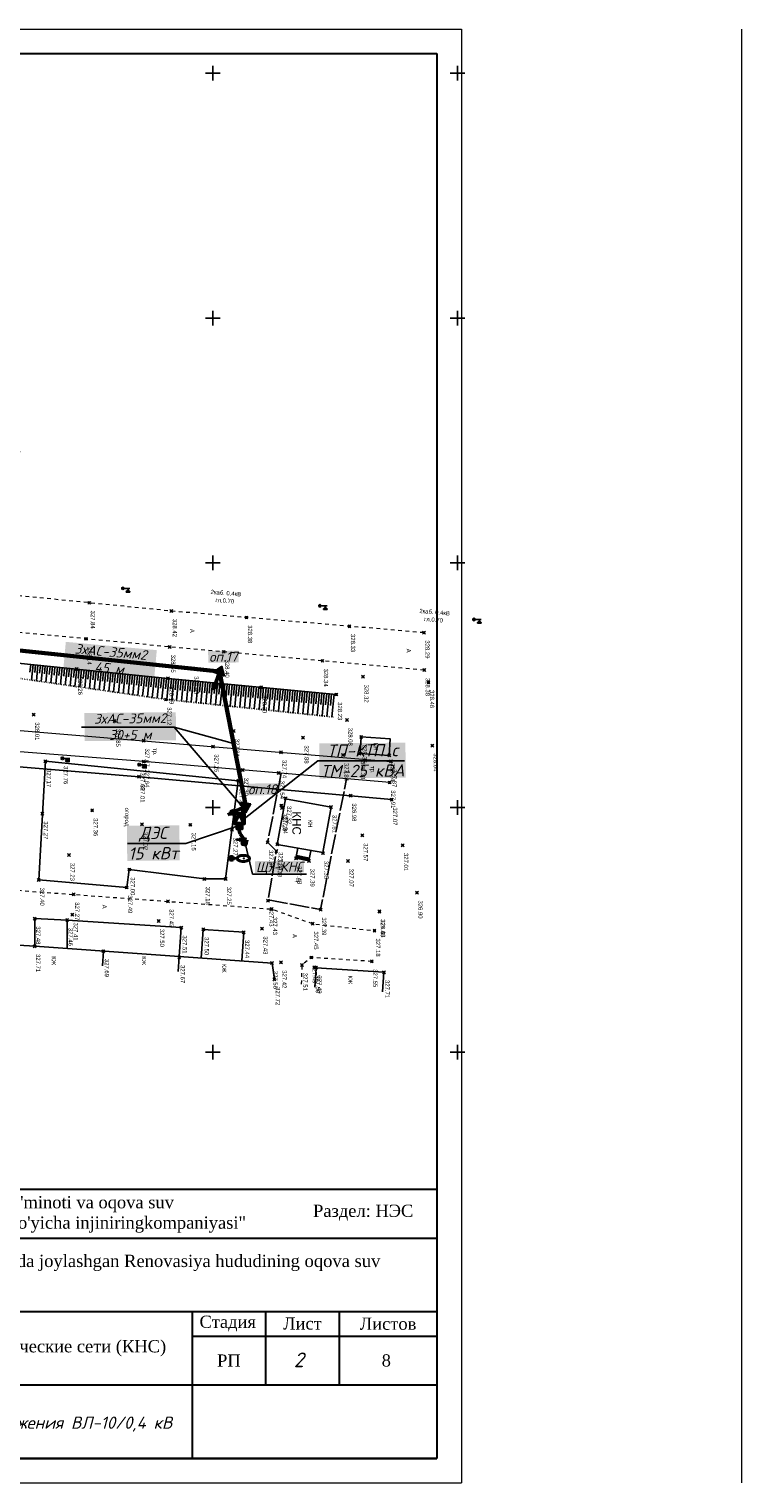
# Model space of a CAD drawing. Header units: metres. Extents: x 705573 to 711566, y 4301675 to 4311183.
# Tile 43 of 256: x 709169 to 709314, y 4301675 to 4301972. Entities that reach past the tile are written whole.
import ezdxf
from ezdxf.lldxf.tags import DXFTag

# ---------------------------------------------------------------- set-up
doc = ezdxf.new("R2010")
doc.units = ezdxf.units.M
doc.header["$LTSCALE"] = 0.5
doc.header["$PDMODE"] = 35
doc.header["$PDSIZE"] = 0.3
for name, pattern in [('Auto_Street_NotBorder_Line_m1', [3, 1.5, -1.5]), ('ДОРОГИ_СТРОЯЩ', [9, 8, -1]), ('Контура низ откосов  Штриховая 0.1-0.5 - - - - - - -', [0.6, 0.1, -0.5])]:
    doc.linetypes.add(name, pattern=pattern)
for name, color, linetype in [('(001) Сетка', 92, 'Continuous'), ('(004) Точки рельефа', 7, 'Continuous'), ('(007) Здания', 7, 'Continuous'), ('(008) Скульптуры', 7, 'Continuous'), ('(013) Газ', 30, 'ИК_Газопровод -------г--------'), ('(014) Водопровод', 5, 'ИК_Водопровод -------в--------'), ('(016) Кабель', 1, 'Continuous'), ('(022) Возд. Линии', 7, 'Continuous'), ('(025) Дорога', 7, 'Continuous'), ('(035) Откосы', 7, 'Continuous'), ('(037) Контуры', 7, 'Continuous'), ('(040) Ограда', 7, 'Continuous'), ('e_rev1', 4, 'Continuous'), ('Road lighting', 4, 'Continuous'), ('Таблицы', 7, 'Continuous'), ('Титульный лист', 7, 'Continuous')]:
    doc.layers.add(name, color=color, linetype=linetype)
doc.layers.add('AUTO#_ROADS_EXIST_L', color=7, linetype='Continuous', lineweight=15, true_color=0x000000)
for name, color, linetype, lineweight in [('STR. Format', 7, 'Continuous', 40), ('Али В1', 5, 'хозяйственно-питьевой водопровод', 50), ('Графа', 7, 'Continuous', 30), ('Слой размерная', 7, 'Continuous', 13)]:
    doc.layers.add(name, color=color, linetype=linetype, lineweight=lineweight)
doc.styles.add('Arial UPS', font='times.ttf', dxfattribs={"height": 2.5})
doc.styles.add('BM-431', font='txt')
doc.styles.add('D-431', font='txt')
doc.styles.add('ISOCPEUR текстовый', font='isocpeur.ttf', dxfattribs={"width": 0.8, "oblique": 15})
doc.styles.add('P-131', font='txt')
doc.styles.add('S', font='txtwr', dxfattribs={"oblique": 15})
doc.styles.get("Standard").update_dxf_attribs({"font": 'times.ttf'})
doc.styles.add('Style-RUSSIAN_1251 I 0.32289', font='isocpeui.ttf')
doc.styles.add('X_ISO', font='isocpeui.ttf')
doc.linetypes.add('GAZ_VOZDUSH', pattern='A,1,-2,["~",Standard,S=3,R=0,X=-1.5,Y=-1.5],-1,10', length=14)
doc.linetypes.add('ИК_Водопровод -------в--------', pattern='A,9,-0.6,["В",Standard,S=1.2,R=0,X=0,Y=-0.6],-1.2', length=10.8)
doc.linetypes.add('ИК_Газопровод -------г--------', pattern='A,9,-0.6,["Г",Standard,S=1.2,R=0,X=0,Y=-0.6],-1.2', length=10.8)
doc.linetypes.add('ОГРАДА_К_ПРОВ', pattern='A,1.25,-0.75,["+",Standard,S=1.5,R=0,X=0,Y=-0.75],-1.7,1.25', length=4.95)
doc.linetypes.add('ОГРАДА_М_1М', pattern='A,2.5,["о",Standard,S=1,R=0,X=0,Y=-0.35],0.5,["0",Standard,S=0.5,R=0,X=-0.3,Y=-0.25],2.5', length=5.5)
tags = doc.linetypes.add('хозяйственно-питьевой водопровод', pattern='A,5,-0.5,["В1",Standard,S=0.7,R=0,X=0,Y=-0.35],-1.5', length=7).pattern_tags.tags
tags[6] = DXFTag(74, 10)

# ---------------------------------------------------------------- blocks, each defined once
blk = doc.blocks.new('f')
at = {"layer": '(022) Возд. Линии'}
for points in [[(0, 0.25), (0, 1.5)], [(0, 1.4), (0.75, 1.4)]]:
    blk.add_lwpolyline(points, dxfattribs=at)
blk.add_lwpolyline([(0.4875, 0.65), (0.4875, 0.65, 0.41421356), (0.65, 0.8125), (0.65, 1.4), (0.325, 1.4), (0.325, 0.8125, 0.41421356)], format="xyb", close=True, dxfattribs=at)
blk.add_circle((0, 0), 0.25, dxfattribs=at)
blk = doc.blocks.new('Setka')
at = {"layer": '(001) Сетка'}
for p, q in [((-1.5, 0), (1.5, 0)), ((0, 1.5), (0, -1.5))]:
    blk.add_line(p, q, dxfattribs=at)
blk = doc.blocks.new('U1111')
for p, q in [((0, 0.05), (0.1, 0.05)), ((0, -0.05), (0, 0.05)), ((0.1, 0.45), (0.1, 2.95)), ((0.1, 2.2), (0.85, 2.2)), ((0.1, 0.05), (0.1, -0.05)), ((1.28934, 2.95), (0.85, 2.51066)), ((0.85, 2.51066), (0.85, 1.88934)), ((0.85, 1.88934), (1.28934, 1.45)), ((1.6, 2.95), (1.28934, 2.95)), ((1.28934, 1.45), (1.6, 1.45)), ((1.6, 2.95), (1.6, 1.45)), ((0.1, -0.05), (0, -0.05))]:
    blk.add_line(p, q)
blk.add_lwpolyline([(0.55, 0), (0.3, 0.433013), (-0.2, 0.433013), (-0.45, 0), (-0.2, -0.433013), (0.3, -0.433013)], close=True)
at = {"color": 4, "style": 'S', "oblique": 15}
blk.add_attdef('Z', (1.142936, -1.391276), '', height=2, dxfattribs=at)
blk = doc.blocks.new('вит')
at = {"layer": '(007) Здания', "color": 0, "lineweight": 25}
for p, q in [((1596405, 549383), (1596485, 547860)), ((1596405, 549383), (1597859, 548925)), ((1596485, 547860), (1597859, 548925))]:
    blk.add_line(p, q, dxfattribs=at)
at = {"layer": '(007) Здания', "color": 0, "lineweight": 50}
for p, q in [((1597172, 548393), (1598194, 547073)), ((1597834, 546794), (1598555, 547352)), ((1598111, 546660), (1598614, 547050)), ((1598351, 546498), (1598711, 546777))]:
    blk.add_line(p, q, dxfattribs=at)
blk = doc.blocks.new('ввввввв')
at = {"layer": 'Али В1', "linetype": 'ByBlock', "lineweight": 50, "ltscale": 500}
h = blk.add_hatch(color=5, dxfattribs=at)
h.dxf.hatch_style = 1
h.set_gradient(color2=(0, 0, 0), one_color=1)
h.paths.add_polyline_path([(8500074, 9593972), (8501059, 9592847), (8501472, 9594500)])
at = {"color": 0, "linetype": 'Continuous', "xscale": 0.9799999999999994, "yscale": 0.9799999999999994, "zscale": 0.9799999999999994, "rotation": 38.20752111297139}
blk.add_blockref('вит', (7603750, 8203267, 380511), dxfattribs=at)
blk = doc.blocks.new('shtamp')
at = {"layer": 'Графа'}
for p, q in [((-958.64, -109.4), (-773.64, -109.4)), ((-773.64, -109.4), (-773.64, -164.4)), ((-893.64, -119.4), (-773.64, -119.4)), ((-958.64, -134.4), (-773.64, -134.4)), ((-823.64, -134.4), (-823.64, -164.4)), ((-808.64, -134.4), (-808.64, -149.4)), ((-793.64, -134.4), (-793.64, -149.4)), ((-823.64, -139.4), (-773.64, -139.4)), ((-893.64, -149.4), (-773.64, -149.4)), ((-958.64, -164.4), (-773.64, -164.4))]:
    blk.add_line(p, q, dxfattribs=at)
at = {"layer": 'Слой размерная', "color": 7, "linetype": 'Continuous', "lineweight": 20, "char_height": 2.5, "attachment_point": 5}
for s, insert, width in [('{\\fISOCPEUR|b1|i1|c204|p34;\\H0.8333x;\\C256; }Раздел: НЭС', (-789.38, -114.18), 21.2008), ('{\\fTimes New Roman|b0|i0|c204|p18;Стадия}', (-816.39, -136.85, -293.72), 20), ('{\\fTimes New Roman|b0|i0|c204|p18;Лист}', (-801.14, -136.85, -293.72), 15), ('{\\fTimes New Roman|b0|i0|c204|p18;Листов}', (-783.64, -136.9, -293.72), 20)]:
    blk.add_mtext(s, dxfattribs=dict(at, insert=insert, width=width))
at = {"layer": 'Слой размерная', "color": 7, "lineweight": 20, "char_height": 2.5, "width": 20, "attachment_point": 5}
for s, insert in [('{\\fTimes New Roman|b0|i0|c204|p18;РП}', (-816.15, -144.4, -293.72)), ('8', (-783.99, -144.4, -293.72))]:
    blk.add_mtext(s, dxfattribs=dict(at, insert=insert))
at = {"layer": 'Таблицы', "ltscale": 0.6, "insert": (-858.13, -141.89), "char_height": 2.5, "width": 68.985, "attachment_point": 5, "style": 'ISOCPEUR текстовый'}
blk.add_mtext('{\\fTimes New Roman|b0|i0|c204|p18;\\Q0;\\W1;\\C7;Внешние электрические сети\\fTimes New Roman|b0|i0|c0|p18; \\fTimes New Roman|b0|i0|c204|p18;(КНС)}', dxfattribs=at)
at = {"layer": 'Титульный лист', "linetype": 'Continuous', "ltscale": 1000, "char_height": 2.5, "attachment_point": 1, "style": 'Arial UPS'}
for s, insert, width in [('\\pxql;{\\C7;Buyurtmachi: "Suv ta\'minoti va oqova suv ob\'yektlari qurilishi bo\'yicha injiniringkompaniyasi" UK}', (-891.58, -110.81), 80.0407), ('\\pxql;{\\H1.00436x;\\C7;Kasbi tumani hududida joylashgan Renovasiya hududining oqova suv\\Ptizimini barpo\\C256; qilish}', (-891.28, -122.79), 134.0404)]:
    blk.add_mtext(s, dxfattribs=dict(at, insert=insert, width=width))

msp = doc.modelspace()

# ---------------------------------------------------------------- hatches: boundary and pattern name
at = {"linetype": 'Continuous'}
h = msp.add_hatch(color=256, dxfattribs=at)
h.dxf.hatch_style = 1
h.set_gradient(color2=(0, 0, 0), one_color=1)
h.paths.add_polyline_path([(709212.15, 4301805.55), (709212.44, 4301805.49), (709212.66, 4301806.49), (709212.38, 4301806.55)])
at = {"lineweight": 90}
h = msp.add_hatch(color=5, dxfattribs=at)
h.set_gradient(color2=(0, 0, 0), one_color=1)
h.paths.add_polyline_path([(709210.26, 4301802.61, -1), (709209.48, 4301802.61, -1)])

# ---------------------------------------------------------------- linework, layer by layer
at = {"layer": '(007) Здания', "color": 0, "lineweight": 25}
for p, q in [((709227.52, 4301822.51, -173.42), (709245.21, 4301822.51, -173.42)), ((709188.66, 4301805.67), (709200.56, 4301805.67))]:
    msp.add_line(p, q, dxfattribs=at)
at = {"layer": '(007) Здания'}
for points, elevation in [([(709242.11, 4301823.63), (709236.15, 4301824), (709236.36, 4301827.4), (709242.32, 4301827.02)], 328.24), ([(709230.22, 4301813.07), (709228.56, 4301803.78), (709219.22, 4301805.45), (709220.88, 4301814.74)], 327.51)]:
    msp.add_lwpolyline(points, close=True, dxfattribs=dict(at, elevation=elevation))
at = {"layer": '(007) Здания', "elevation": 327.39}
for points in [[(709226.1, 4301804.14), (709225.7, 4301802.08), (709223.01, 4301802.61), (709223.41, 4301804.67)], [(709225.73, 4301802.28), (709223.05, 4301802.8)], [(709225.77, 4301802.47), (709223.08, 4301803)], [(709225.81, 4301802.67), (709223.12, 4301803.2)]]:
    msp.add_lwpolyline(points, dxfattribs=at)
at = {"layer": '(007) Здания', "flags": 128}
for points, elevation in [([(709139.45, 4301786.52), (709169.67, 4301784.65), (709218.15, 4301781.21), (709218.65, 4301777.88)], 327.39), ([(709183.7, 4301783.65), (709183.51, 4301780.66)], 327.39), ([(709199.2, 4301782.51), (709199.01, 4301779.52)], 327.39), ([(709240.75, 4301775.35), (709241.01, 4301779.34), (709227.14, 4301780.27), (709226.87, 4301776.28)], 327.49)]:
    msp.add_lwpolyline(points, dxfattribs=dict(at, elevation=elevation))
at = {"layer": '(008) Скульптуры', "color": 0, "linetype": 'Continuous', "lineweight": 60}
for p, q in [((709211.16, 4301806.52), (709211.12, 4301806.25)), ((709211.33, 4301806.58), (709211.28, 4301806.2)), ((709211.51, 4301806.67), (709211.43, 4301806.11)), ((709212.44, 4301806.43), (709211.47, 4301806.39))]:
    msp.add_line(p, q, dxfattribs=at)
at = {"layer": '(013) Газ', "linetype": 'GAZ_VOZDUSH', "elevation": 326.86, "flags": 128}
msp.add_lwpolyline([(709242.57, 4301814.62), (709191, 4301819.27), (709154.18, 4301822.34), (709127.63, 4301825.02), (709098.46, 4301827.68), (709029.18, 4301833.77), (708997.64, 4301836.39), (708968.5, 4301838.77)], dxfattribs=at)
at = {"layer": '(025) Дорога', "linetype": 'ДОРОГИ_СТРОЯЩ', "elevation": 327.37, "flags": 128}
msp.add_lwpolyline([(709220.01, 4301819.99), (709217.26, 4301805.9), (709219.04, 4301804.08), (709217.35, 4301794.14), (709228.08, 4301792.14), (709233.37, 4301818.85)], dxfattribs=at)
at = {"layer": '(035) Откосы'}
for p, q in [((709168.85, 4301842.24, 327.1), (709168.69, 4301840.66, 327.1)), ((709169.35, 4301842.19, 327.1), (709169.02, 4301839.01, 327.1)), ((709169.84, 4301842.14, 327.1), (709169.68, 4301840.54, 327.1)), ((709170.34, 4301842.09, 327.1), (709170.01, 4301838.87, 327.1)), ((709170.83, 4301842.04, 327.1), (709170.67, 4301840.42, 327.1)), ((709171.33, 4301841.99, 327.1), (709171, 4301838.72, 327.1)), ((709171.83, 4301841.94, 327.1), (709171.66, 4301840.29, 327.1)), ((709172.32, 4301841.88, 327.1), (709171.98, 4301838.58, 327.1)), ((709172.82, 4301841.83, 327.1), (709172.65, 4301840.17, 327.1)), ((709173.31, 4301841.78, 327.1), (709172.97, 4301838.44, 327.1)), ((709173.81, 4301841.73, 327.1), (709173.64, 4301840.05, 327.1)), ((709174.3, 4301841.68, 327.1), (709173.96, 4301838.3, 327.1)), ((709174.8, 4301841.63, 327.1), (709174.62, 4301839.93, 327.1)), ((709175.29, 4301841.58, 327.1), (709174.94, 4301838.15, 327.1)), ((709175.79, 4301841.53, 327.1), (709175.61, 4301839.81, 327.1)), ((709176.29, 4301841.48, 327.1), (709175.93, 4301838.01, 327.1)), ((709176.78, 4301841.43, 327.1), (709176.6, 4301839.68, 327.1)), ((709177.28, 4301841.38, 327.1), (709176.92, 4301837.87, 327.1)), ((709177.77, 4301841.33, 327.1), (709177.59, 4301839.56, 327.1)), ((709178.27, 4301841.28, 327.1), (709177.9, 4301837.73, 327.1)), ((709178.76, 4301841.22, 327.1), (709178.58, 4301839.44, 327.1)), ((709179.26, 4301841.17, 327.1), (709178.89, 4301837.59, 327.1)), ((709179.75, 4301841.12, 327.1), (709179.57, 4301839.32, 327.1)), ((709180.25, 4301841.07, 327.1), (709179.88, 4301837.44, 327.1)), ((709180.74, 4301841.02, 327.1), (709180.56, 4301839.2, 327.1)), ((709181.24, 4301840.97, 327.1), (709180.86, 4301837.3, 327.1)), ((709181.74, 4301840.92, 327.1), (709181.55, 4301839.07, 327.1)), ((709182.23, 4301840.87, 327.1), (709181.85, 4301837.16, 327.1)), ((709182.73, 4301840.82, 327.1), (709182.54, 4301838.95, 327.1)), ((709183.22, 4301840.77, 327.1), (709182.84, 4301837.02, 327.1)), ((709183.72, 4301840.72, 327.1), (709183.52, 4301838.83, 327.1)), ((709184.21, 4301840.67, 327.1), (709183.82, 4301836.87, 327.1)), ((709184.71, 4301840.61, 327.1), (709184.51, 4301838.71, 327.1)), ((709185.2, 4301840.56, 327.1), (709184.81, 4301836.73, 327.1)), ((709185.7, 4301840.51, 327.1), (709185.5, 4301838.59, 327.1)), ((709186.2, 4301840.46, 327.1), (709185.8, 4301836.59, 327.1)), ((709186.69, 4301840.41, 327.1), (709186.49, 4301838.47, 327.1)), ((709187.19, 4301840.36, 327.1), (709186.79, 4301836.45, 327.1)), ((709187.68, 4301840.31, 327.1), (709187.48, 4301838.34, 327.1)), ((709188.18, 4301840.26, 327.1), (709187.77, 4301836.31, 327.1)), ((709188.67, 4301840.21, 327.1), (709188.47, 4301838.22, 327.1)), ((709189.17, 4301840.16, 327.1), (709188.76, 4301836.16, 327.1)), ((709189.66, 4301840.11, 327.1), (709189.46, 4301838.1, 327.1)), ((709190.16, 4301840.06, 327.1), (709189.75, 4301836.02, 327.1)), ((709190.66, 4301840.01, 327.1), (709190.45, 4301837.98, 327.1)), ((709191.15, 4301839.95, 327.1), (709190.73, 4301835.88, 327.1)), ((709191.65, 4301839.9, 327.1), (709191.44, 4301837.86, 327.1)), ((709192.14, 4301839.85, 327.1), (709191.72, 4301835.74, 327.1)), ((709192.64, 4301839.8, 327.1), (709192.43, 4301837.73, 327.1)), ((709193.13, 4301839.75, 327.1), (709192.71, 4301835.59, 327.1)), ((709193.63, 4301839.7, 327.1), (709193.41, 4301837.61, 327.1)), ((709194.12, 4301839.65, 327.1), (709193.69, 4301835.45, 327.1)), ((709194.62, 4301839.6, 327.1), (709194.4, 4301837.49, 327.1)), ((709195.11, 4301839.55, 327.1), (709194.68, 4301835.31, 327.1)), ((709195.61, 4301839.5, 327.1), (709195.39, 4301837.37, 327.1)), ((709196.11, 4301839.45, 327.1), (709195.67, 4301835.17, 327.1)), ((709196.6, 4301839.4, 327.1), (709196.38, 4301837.25, 327.1)), ((709197.1, 4301839.35, 327.1), (709196.69, 4301835.03, 327.1)), ((709197.59, 4301839.3, 327.1), (709197.39, 4301837.14, 327.1)), ((709198.09, 4301839.25, 327.1), (709197.68, 4301834.93, 327.1)), ((709198.58, 4301839.2, 327.1), (709198.38, 4301837.04, 327.1)), ((709199.08, 4301839.16, 327.1), (709198.67, 4301834.82, 327.1)), ((709199.58, 4301839.11, 327.1), (709199.37, 4301836.94, 327.1)), ((709200.07, 4301839.06, 327.1), (709199.66, 4301834.72, 327.1)), ((709200.57, 4301839.02, 327.1), (709200.36, 4301836.84, 327.1)), ((709201.06, 4301838.97, 327.1), (709200.65, 4301834.61, 327.1)), ((709201.56, 4301838.92, 327.1), (709201.35, 4301836.74, 327.1)), ((709202.06, 4301838.87, 327.1), (709201.64, 4301834.51, 327.1)), ((709202.55, 4301838.83, 327.1), (709202.34, 4301836.64, 327.1)), ((709203.05, 4301838.78, 327.1), (709202.63, 4301834.41, 327.1)), ((709203.54, 4301838.73, 327.1), (709203.33, 4301836.54, 327.1)), ((709204.04, 4301838.68, 327.1), (709203.62, 4301834.3, 327.1)), ((709204.54, 4301838.64, 327.1), (709204.33, 4301836.44, 327.1)), ((709205.03, 4301838.59, 327.1), (709204.61, 4301834.2, 327.1)), ((709205.53, 4301838.54, 327.1), (709205.32, 4301836.34, 327.1)), ((709206.02, 4301838.5, 327.1), (709205.6, 4301834.09, 327.1)), ((709206.52, 4301838.45, 327.1), (709206.31, 4301836.25, 327.1)), ((709207.01, 4301838.4, 327.1), (709206.59, 4301833.99, 327.1)), ((709207.51, 4301838.35, 327.1), (709207.3, 4301836.15, 327.1)), ((709208.01, 4301838.31, 327.1), (709207.58, 4301833.89, 327.1)), ((709208.5, 4301838.26, 327.1), (709208.29, 4301836.05, 327.1)), ((709209, 4301838.21, 327.1), (709208.58, 4301833.78, 327.1)), ((709209.49, 4301838.16, 327.1), (709209.28, 4301835.95, 327.1)), ((709209.99, 4301838.12, 327.1), (709209.57, 4301833.68, 327.1)), ((709210.49, 4301838.07, 327.1), (709210.27, 4301835.85, 327.1)), ((709210.98, 4301838.02, 327.1), (709210.56, 4301833.57, 327.1)), ((709211.48, 4301837.98, 327.1), (709211.26, 4301835.75, 327.1)), ((709211.97, 4301837.93, 327.1), (709211.55, 4301833.47, 327.1)), ((709212.47, 4301837.88, 327.1), (709212.26, 4301835.65, 327.1)), ((709212.96, 4301837.83, 327.1), (709212.54, 4301833.37, 327.1)), ((709213.46, 4301837.79, 327.1), (709213.25, 4301835.55, 327.1)), ((709213.96, 4301837.74, 327.1), (709213.53, 4301833.26, 327.1)), ((709214.45, 4301837.69, 327.1), (709214.24, 4301835.45, 327.1)), ((709214.95, 4301837.64, 327.1), (709214.52, 4301833.16, 327.1)), ((709215.44, 4301837.6, 327.1), (709215.23, 4301835.35, 327.1)), ((709215.94, 4301837.55, 327.1), (709215.51, 4301833.05, 327.1)), ((709216.44, 4301837.5, 327.1), (709216.22, 4301835.25, 327.1)), ((709216.93, 4301837.46, 327.1), (709216.5, 4301832.95, 327.1)), ((709217.43, 4301837.41, 327.1), (709217.21, 4301835.15, 327.1)), ((709217.92, 4301837.36, 327.1), (709217.49, 4301832.85, 327.1)), ((709218.42, 4301837.31, 327.1), (709218.2, 4301835.05, 327.1)), ((709218.92, 4301837.27, 327.1), (709218.48, 4301832.74, 327.1)), ((709219.41, 4301837.22, 327.1), (709219.2, 4301834.95, 327.1)), ((709219.91, 4301837.17, 327.1), (709219.47, 4301832.64, 327.1)), ((709220.4, 4301837.12, 327.1), (709220.19, 4301834.85, 327.1)), ((709220.9, 4301837.08, 327.1), (709220.47, 4301832.53, 327.1)), ((709221.39, 4301837.03, 327.1), (709221.18, 4301834.76, 327.1)), ((709221.89, 4301836.98, 327.1), (709221.46, 4301832.43, 327.1)), ((709222.39, 4301836.94, 327.1), (709222.17, 4301834.66, 327.1)), ((709222.88, 4301836.89, 327.1), (709222.45, 4301832.32, 327.1)), ((709223.38, 4301836.84, 327.1), (709223.16, 4301834.56, 327.1)), ((709223.87, 4301836.79, 327.1), (709223.44, 4301832.22, 327.1)), ((709224.37, 4301836.75, 327.1), (709224.15, 4301834.46, 327.1)), ((709224.87, 4301836.7, 327.1), (709224.43, 4301832.12, 327.1)), ((709225.36, 4301836.65, 327.1), (709225.14, 4301834.36, 327.1)), ((709225.86, 4301836.6, 327.1), (709225.42, 4301832.01, 327.1)), ((709226.35, 4301836.56, 327.1), (709226.13, 4301834.26, 327.1)), ((709226.85, 4301836.51, 327.1), (709226.41, 4301831.91, 327.1)), ((709227.34, 4301836.46, 327.1), (709227.13, 4301834.16, 327.1)), ((709227.84, 4301836.42, 327.1), (709227.4, 4301831.8, 327.1)), ((709228.34, 4301836.37, 327.1), (709228.12, 4301834.06, 327.1)), ((709228.83, 4301836.32, 327.1), (709228.39, 4301831.7, 327.1)), ((709229.33, 4301836.27, 327.1), (709229.11, 4301833.96, 327.1)), ((709229.82, 4301836.23, 327.1), (709229.38, 4301831.6, 327.1)), ((709230.32, 4301836.18, 327.1), (709230.1, 4301833.86, 327.1)), ((709230.82, 4301836.13, 327.1), (709230.37, 4301831.49, 327.1))]:
    msp.add_line(p, q, dxfattribs=at)
at = {"layer": '(035) Откосы', "elevation": 327.1, "flags": 128}
msp.add_lwpolyline([(709162.91, 4301842.85), (709196.93, 4301839.36), (709231.31, 4301836.08)], dxfattribs=at)
at = {"layer": '(035) Откосы', "linetype": 'Контура низ откосов  Штриховая 0.1-0.5 - - - - - - -', "elevation": 327.25}
msp.add_lwpolyline([(709162.65, 4301839.93), (709196.46, 4301835.05), (709230.69, 4301831.46)], dxfattribs=at)
at = {"layer": '(040) Ограда', "linetype": 'ОГРАДА_К_ПРОВ', "elevation": 327.17, "flags": 128}
msp.add_lwpolyline([(709171.85, 4301822.44), (709170.49, 4301798.21), (709188.46, 4301796.65), (709188.99, 4301800.33), (709204.34, 4301798.4), (709208.68, 4301798.4), (709211.24, 4301818.46), (709171.85, 4301822.44)], dxfattribs=at)
at = {"layer": '(040) Ограда', "linetype": 'ОГРАДА_М_1М', "elevation": 327.39, "flags": 128}
for points in [[(709169.67, 4301784.65), (709169.68, 4301790.31), (709176.3, 4301789.99), (709176.33, 4301784.17)], [(709176.3, 4301789.99), (709199.62, 4301788.45), (709199.2, 4301782.55)], [(709203.69, 4301782.24), (709204.1, 4301788.1), (709212.37, 4301787.5), (709211.96, 4301781.65)]]:
    msp.add_lwpolyline(points, dxfattribs=at)
at = {"color": 7, "linetype": 'ByBlock', "lineweight": 30, "ltscale": 5}
for p, q in [((708294.98, 4301967.01), (709251.85, 4301967.01)), ((709251.85, 4301967.01), (709251.85, 4301680.01)), ((709251.85, 4301680.01), (708294.98, 4301680.01))]:
    msp.add_line(p, q, dxfattribs=at)
at = {"color": 0, "linetype": 'ByBlock', "lineweight": 25}
for p, q in [((709179.23, 4301829.41), (709198.17, 4301829.41)), ((709198.17, 4301829.41), (709210.3, 4301826.07)), ((709198.17, 4301829.41), (709212.94, 4301812.15)), ((709214.17, 4301799.36), (709212.72, 4301805.42)), ((709225.18, 4301799.36), (709214.17, 4301799.36))]:
    msp.add_line(p, q, dxfattribs=at)
at = {"linetype": 'Continuous'}
for p, q in [((709227.52, 4301822.51, -173.42), (709212.49, 4301810.7)), ((709200.56, 4301805.67), (709211.02, 4301809.19))]:
    msp.add_line(p, q, dxfattribs=at)
at = {"color": 0, "linetype": 'ByBlock', "lineweight": 50}
for p, q in [((709211.51, 4301811.68), (709210.52, 4301809.72)), ((709211.51, 4301811.68), (709212.49, 4301809.72)), ((709211.02, 4301809.68), (709212, 4301808.7)), ((709212, 4301809.68), (709211.02, 4301808.7)), ((709211.33, 4301808.7), (709211.62, 4301807.62)), ((709211.62, 4301807.62), (709212.44, 4301806.43))]:
    msp.add_line(p, q, dxfattribs=at)
at = {"color": 1, "linetype": 'ByBlock', "lineweight": 60}
msp.add_line((709212, 4301811.68), (709212.78, 4301813.29), dxfattribs=at)
at = {"color": 5, "lineweight": 40}
msp.add_line((709209.87, 4301802.61), (709211.05, 4301802.6), dxfattribs=at)
at = {"color": 1, "linetype": 'ByBlock', "lineweight": 60, "flags": 128}
msp.add_lwpolyline([(708306.94, 4301907.69), (708350.94, 4301917.13), (708405.66, 4301911.63), (708460.36, 4301905.93), (708515.01, 4301899.74), (708569.91, 4301896.33), (708629.67, 4301890.93), (708684.48, 4301886.39), (708739.27, 4301881.63), (708793.87, 4301875.03), (708848.72, 4301870.91), (708903.57, 4301866.8), (708958.41, 4301862.68), (709008.24, 4301858.6), (709058.08, 4301854.53), (709107.91, 4301850.47), (709162.68, 4301845.45), (709207.44, 4301840.81), (709212.78, 4301813.29)], dxfattribs=at)
at = {"color": 0, "linetype": 'ByBlock', "lineweight": 50}
for points in [[(709210.52, 4301811.68), (709212.49, 4301811.68), (709212.49, 4301809.72), (709210.52, 4301809.72)], [(709211.02, 4301809.68), (709212, 4301809.68), (709212, 4301808.7), (709211.02, 4301808.7)]]:
    msp.add_lwpolyline(points, close=True, dxfattribs=at)
at = {"color": 0, "linetype": 'ByBlock', "lineweight": 60}
msp.add_lwpolyline([(709212.95, 4301806.42), (709212.72, 4301805.42), (709212.15, 4301805.55), (709212.38, 4301806.55)], close=True, dxfattribs=at)
at = {"color": 5, "lineweight": 40}
msp.add_circle((709209.87, 4301802.61), 0.391, dxfattribs=at)
at = {"color": 0, "linetype": 'ByBlock', "lineweight": -2, "transparency": 16777216}
for p in [(709180.84, 4301854.81, 327.84), (709197.59, 4301853.12, 328.42), (709212.94, 4301851.81, 328.38), (709233.98, 4301850.01, 328.33), (709180.14, 4301847.45, 328.14), (709197.25, 4301845.8, 328.45), (709249.18, 4301848.71, 328.29), (709208.29, 4301844.8, 328.4), (709228.46, 4301842.96, 328.34), (709178.27, 4301841.28, 328.26), (709201.99, 4301841.4, 328.43), (709249.24, 4301841.07, 328.38), (709196.93, 4301839.36, 328.19), (709215.94, 4301837.55, 328.3), (709236.73, 4301839.7, 328.32), (709250.12, 4301838.57, 328.46), (709196.46, 4301835.05, 327.12), (709231.31, 4301836.08, 328.23), (709169.46, 4301831.98, 328.01), (709186.01, 4301830.67, 327.85), (709210.32, 4301828.63, 327.81), (709233.47, 4301830.88, 328.08), (709191.93, 4301826.63, 327.67), (709206.12, 4301825.44, 327.25), (709224.5, 4301827.25, 327.88), (709236.36, 4301827.4, 328.35), (709250.9, 4301825.65, 328.04), (709171.85, 4301822.44, 327.17), (709175.33, 4301823.03, 327.76), (709191.91, 4301822.38, 327.64), (709219.99, 4301824.29, 327.74), (709232.64, 4301823.7, 327.84), (709236.01, 4301824.01, 328.33), (709242.11, 4301823.63, 328.24), (709242.45, 4301822.42, 327.87), (709191, 4301819.27, 327.01), (709191.02, 4301821.74, 327.69), (709212.17, 4301820.66, 327.3), (709219.53, 4301820.03, 327.54), (709211.24, 4301818.46, 327.39), (709242.2, 4301818.1, 327.91), (709220.06, 4301813.4, 327.29), (709220.96, 4301814.88, 327.32), (709234.24, 4301815.42, 326.98), (709242.57, 4301814.62, 327.07), (709171.25, 4301811.75, 327.27), (709181.41, 4301812.39, 327.36), (709220.19, 4301812.89, 327.34), (709230.22, 4301813.07, 327.51), (709191.59, 4301809.57, 327.02), (709201.46, 4301809.45, 327.15), (709209.96, 4301808.43, 327.27), (709236.59, 4301807.29, 327.57), (709217.26, 4301805.9, 327.37), (709219.22, 4301805.45, 327.34), (709244.82, 4301805.28, 327.01), (709176.67, 4301803.27, 327.23), (709219.04, 4301804.08, 327.33), (709223.06, 4301802.59, 327.43), (709225.7, 4301802.08, 327.39), (709228.54, 4301803.66, 327.35), (709233.65, 4301802.07, 327.07), (709188.99, 4301800.33, 327), (709204.34, 4301798.4, 327.18), (709208.68, 4301798.4, 327.25), (709170.49, 4301798.21, 327.4), (709188.46, 4301796.65, 327.49), (709247.75, 4301795.59, 326.9), (709177.65, 4301795.23, 327.27), (709196.93, 4301793.81, 327.42), (709217.32, 4301793.97, 327.43), (709169.68, 4301790.31, 327.48), (709176.3, 4301789.99, 327.46), (709177.35, 4301791.09, 327.41), (709194.99, 4301789.8, 327.5), (709218.06, 4301792.25, 327.43), (709228.08, 4301792.14, 327.39), (709240.09, 4301791.77, 327.48), (709240.11, 4301791.71, 326.83), (709199.62, 4301788.45, 327.51), (709204.1, 4301788.1, 327.5), (709212.37, 4301787.5, 327.44), (709216.13, 4301788.26, 327.43), (709226.44, 4301789.26, 327.45), (709239.09, 4301787.82, 327.18), (709169.67, 4301784.65, 327.71), (709183.7, 4301783.65, 327.69), (709199.19, 4301782.39, 327.67), (709218.15, 4301781.21, 327.56), (709219.97, 4301781.34, 327.42), (709224.25, 4301780.81, 327.51), (709226.16, 4301782.35, 327.49), (709238.54, 4301781.54, 327.55), (709218.65, 4301777.88, 327.72), (709226.81, 4301780.36, 327.5), (709227.14, 4301780.27, 327.49), (709241.01, 4301779.34, 327.71)]:
    msp.add_point(p, dxfattribs=at)
at = {"layer": 'AUTO#_ROADS_EXIST_L', "linetype": 'Auto_Street_NotBorder_Line_m1', "lineweight": 15, "flags": 128}
for points in [[(709249.18, 4301848.71), (709197.59, 4301853.12), (709164.09, 4301856.49), (709164.09, 4301856.49), (709128.21, 4301859.67), (709123.86, 4301865.79), (709121.34, 4301872.54), (709121.64, 4301889.51), (709166.68, 4301885.7)], [(709249.24, 4301841.07), (709197.25, 4301845.8), (709163.46, 4301849.05), (709163.46, 4301849.05), (709132.9, 4301851.8), (709124.99, 4301848.54), (709122.83, 4301845.01), (709122.97, 4301838.02), (709119.96, 4301801.08)], [(709119.96, 4301801.08), (709119.84, 4301799.64), (709150.16, 4301797.26), (709218.06, 4301792.25), (709226.44, 4301789.26), (709239.09, 4301787.82)], [(709238.54, 4301781.54), (709226.16, 4301782.35), (709224.25, 4301780.81), (709224.13, 4301776.64)]]:
    msp.add_lwpolyline(points, dxfattribs=at)
at = {"layer": 'AUTO#_ROADS_EXIST_L', "lineweight": 15, "elevation": 327.48, "flags": 128}
msp.add_lwpolyline([(709242.2, 4301818.1), (709191.91, 4301822.38), (709161.34, 4301824.8), (709122.97, 4301828.14), (709123.42, 4301832.33), (709161.72, 4301829.15), (709191.93, 4301826.63), (709242.45, 4301822.42)], dxfattribs=at)
at = {"layer": 'e_rev1', "color": 5}
msp.add_circle((709212.4, 4301802.59), 0.102, dxfattribs=at)
at = {"layer": 'Road lighting', "color": 5, "lineweight": 40}
msp.add_lwpolyline([(709212.29, 4301801.97, 0.051099), (709212.79, 4301802.02, 0.064948), (709213.17, 4301802.15, 0.104203), (709213.46, 4301802.37, 0.174706), (709213.54, 4301802.58, 0.174706), (709213.46, 4301802.79, 0.104203), (709213.18, 4301803.03, 0.064948), (709212.8, 4301803.16, 0.051099), (709212.3, 4301803.21, 0.051099), (709211.79, 4301803.17, 0.064948), (709211.42, 4301803.04, 0.104203), (709211.13, 4301802.81, 0.174706), (709211.05, 4301802.6, 0.174706), (709211.12, 4301802.39, 0.104203), (709211.41, 4301802.16, 0.064948), (709211.79, 4301802.03, 0.051099)], format="xyb", close=True, dxfattribs=at)
at = {"layer": 'STR. Format', "lineweight": 13, "ltscale": 30}
for p, q in [((708274.98, 4301972.01), (709256.85, 4301972.01)), ((709256.85, 4301972.01), (709256.85, 4301675.01)), ((709314.14, 4301675.01), (709314.14, 4301972.01)), ((708274.98, 4301675.01), (709256.85, 4301675.01))]:
    msp.add_line(p, q, dxfattribs=at)

# ---------------------------------------------------------------- block references
at = {"layer": '(001) Сетка', "rotation": 270}
for p in [(709206.07, 4301962.98), (709256.07, 4301962.98), (709206.07, 4301912.98), (709256.07, 4301912.98), (709206.07, 4301862.98), (709256.07, 4301862.98), (709206.07, 4301812.98), (709256.07, 4301812.98), (709206.07, 4301762.98), (709256.07, 4301762.98)]:
    msp.add_blockref('Setka', p, dxfattribs=at)
at = {"layer": '(014) Водопровод', "color": 0, "linetype": 'ByBlock', "lineweight": 53, "xscale": 0.001428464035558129, "yscale": 0.001428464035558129, "zscale": 0.001428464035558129}
for p, rotation in [((696680.31, 4315195.05, -543.55), 264.7132279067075), ((709866.26, 4320111.86, -543.55), 219.4983456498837)]:
    msp.add_blockref('ввввввв', p, dxfattribs=dict(at, rotation=rotation))
at = {"layer": '(022) Возд. Линии', "xscale": 0.5, "yscale": 0.5, "zscale": 0.5, "rotation": 270}
for p in [(709187.66, 4301857.77, 325.95), (709227.94, 4301854.22, 327.34), (709259.42, 4301851.43)]:
    msp.add_blockref('U1111', p, dxfattribs=at)
at = {"layer": '(022) Возд. Линии', "rotation": 270}
for p in [(709175.33, 4301823.03, 327.6), (709191.02, 4301821.74, 327.6)]:
    msp.add_blockref('f', p, dxfattribs=at)
at = {"color": 1, "lineweight": 50}
msp.add_blockref('shtamp', (710025.49, 4301844.42), dxfattribs=at)

# ---------------------------------------------------------------- texts
at = {"layer": '(004) Точки рельефа', "style": 'D-431'}
for s, p in [('327.84', (709181.13, 4301853.22, 327.84)), ('328.42', (709197.88, 4301851.53, 328.42)), ('328.38', (709213.22, 4301850.22, 328.38)), ('328.33', (709234.26, 4301848.43, 328.33)), ('328.29', (709249.46, 4301847.13, 328.29)), ('328.14', (709180.42, 4301845.86, 328.14)), ('328.45', (709197.54, 4301844.22, 328.45)), ('328.40', (709208.57, 4301843.21, 328.4)), ('328.34', (709228.74, 4301841.37, 328.34)), ('328.26', (709178.55, 4301839.69, 328.26)), ('328.19', (709197.21, 4301837.78, 328.19)), ('328.43', (709202.27, 4301839.81, 328.43)), ('328.32', (709237.01, 4301838.11, 328.32)), ('328.38', (709249.53, 4301839.48, 328.38)), ('328.30', (709216.22, 4301835.96, 328.3)), ('328.23', (709231.6, 4301834.5, 328.23)), ('328.46', (709250.41, 4301836.99, 328.46)), ('327.12', (709196.74, 4301833.47, 327.12)), ('328.01', (709169.75, 4301830.39, 328.01)), ('327.85', (709186.29, 4301829.08, 327.85)), ('328.08', (709233.75, 4301829.29, 328.08)), ('327.81', (709210.61, 4301827.04, 327.81)), ('327.88', (709224.79, 4301825.66, 327.88)), ('328.35', (709236.65, 4301825.81, 328.35)), ('327.67', (709192.22, 4301825.04, 327.67)), ('327.25', (709206.4, 4301823.86, 327.25)), ('327.74', (709220.27, 4301822.7, 327.74)), ('328.33', (709236.3, 4301822.43, 328.33)), ('328.04', (709251.18, 4301824.06, 328.04)), ('327.17', (709172.13, 4301820.85, 327.17)), ('327.76', (709175.61, 4301821.44, 327.76)), ('327.69', (709191.3, 4301820.15, 327.69)), ('327.64', (709192.2, 4301820.79, 327.64)), ('327.84', (709232.92, 4301822.11, 327.84)), ('328.24', (709242.4, 4301822.05, 328.24)), ('327.87', (709242.73, 4301820.83, 327.87)), ('327.01', (709191.29, 4301817.69, 327.01)), ('327.39', (709211.52, 4301816.88, 327.39)), ('327.30', (709212.45, 4301819.07, 327.3)), ('327.54', (709219.82, 4301818.44, 327.54)), ('327.91', (709242.48, 4301816.51, 327.91)), ('326.98', (709234.52, 4301813.84, 326.98)), ('327.36', (709181.7, 4301810.81, 327.36)), ('327.28', (709220.34, 4301811.81, 327.29)), ('327.34', (709220.47, 4301811.3, 327.34)), ('327.32', (709221.24, 4301813.29, 327.32)), ('327.51', (709230.51, 4301811.48, 327.51)), ('327.07', (709242.86, 4301813.03, 327.07)), ('327.27', (709171.53, 4301810.17, 327.27)), ('327.02', (709191.88, 4301807.99, 327.02)), ('327.15', (709201.74, 4301807.86, 327.15)), ('327.27', (709210.24, 4301806.84, 327.27)), ('327.57', (709236.87, 4301805.71, 327.57)), ('327.23', (709176.95, 4301801.69, 327.23)), ('327.37', (709217.54, 4301804.31, 327.37)), ('327.33', (709219.32, 4301802.49, 327.33)), ('327.34', (709219.5, 4301803.87, 327.34)), ('327.35', (709228.82, 4301802.08, 327.35)), ('327.01', (709245.1, 4301803.7, 327.01)), ('327.00', (709189.27, 4301798.74, 327)), ('327.43', (709223.34, 4301801, 327.43)), ('327.39', (709225.98, 4301800.5, 327.39)), ('327.07', (709233.93, 4301800.48, 327.07)), ('327.40', (709170.77, 4301796.62, 327.4)), ('327.18', (709204.62, 4301796.81, 327.18)), ('327.25', (709208.96, 4301796.81, 327.25)), ('327.27', (709177.93, 4301793.64, 327.27)), ('327.49', (709188.74, 4301795.06, 327.49)), ('326.90', (709248.04, 4301794, 326.9)), ('327.42', (709197.21, 4301792.22, 327.42)), ('327.43', (709217.6, 4301792.38, 327.43)), ('327.43', (709218.34, 4301790.66, 327.43)), ('327.39', (709228.36, 4301790.55, 327.39)), ('327.48', (709240.38, 4301790.18, 327.48)), ('326.83', (709240.39, 4301790.13, 326.83)), ('327.48', (709169.96, 4301788.72, 327.48)), ('327.46', (709176.58, 4301788.4, 327.46)), ('327.41', (709177.63, 4301789.5, 327.41)), ('327.50', (709195.27, 4301788.21, 327.5)), ('327.51', (709199.9, 4301786.87, 327.51)), ('327.45', (709226.72, 4301787.68, 327.45)), ('327.50', (709204.38, 4301786.51, 327.5)), ('327.44', (709212.65, 4301785.92, 327.44)), ('327.43', (709216.41, 4301786.67, 327.43)), ('327.18', (709239.37, 4301786.23, 327.18)), ('327.71', (709169.95, 4301783.06, 327.71)), ('327.69', (709183.99, 4301782.07, 327.69)), ('327.67', (709199.48, 4301780.8, 327.67)), ('327.56', (709218.43, 4301779.63, 327.56)), ('327.42', (709220.25, 4301779.75, 327.42)), ('327.51', (709224.53, 4301779.23, 327.51)), ('327.49', (709226.45, 4301780.76, 327.49)), ('327.50', (709227.09, 4301778.78, 327.5)), ('327.49', (709227.42, 4301778.68, 327.49)), ('327.55', (709238.82, 4301779.96, 327.55)), ('327.72', (709218.93, 4301776.3, 327.72)), ('327.71', (709241.29, 4301777.75, 327.71))]:
    msp.add_text(s, height=0.875, rotation=270, dxfattribs=at).set_placement(p)
at = {"layer": '(007) Здания', "style": 'P-131'}
for s, height, p in [('КН', 0.88, (709238.92, 4301826.2)), ('КНС', 1.76, (709222.32, 4301812.18)), ('КН', 0.88, (709225.52, 4301810.49)), ('КЖ', 0.88, (709173.16, 4301782.6)), ('КЖ', 0.88, (709191.56, 4301782.6)), ('КЖ', 0.88, (709207.95, 4301781.08, -327.53)), ('КЖ', 0.88, (709233.71, 4301778.68))]:
    msp.add_text(s, height=height, rotation=270, dxfattribs=at).set_placement(p)
at = {"layer": '(016) Кабель', "color": 0, "linetype": 'Continuous', "style": 'D-431'}
for s, p in [('2каб. 0.4кВ', (709205.58, 4301856.62)), ('гл.0.70', (709206.57, 4301854.97)), ('2каб. 0.4кВ', (709248.22, 4301852.73)), ('гл.0.70', (709249.2, 4301851.08))]:
    msp.add_text(s, height=0.875, rotation=355.3167, dxfattribs=at).set_placement(p)
at = {"layer": '(025) Дорога', "linetype": 'ДОРОГИ_СТРОЯЩ', "style": 'BM-431'}
for s, p in [('A', (709201.42, 4301849.49)), ('A', (709245.64, 4301845.43)), ('тр.', (709193.84, 4301825.16)), ('тр.', (709238.28, 4301821.46)), ('Ц', (709223.05, 4301798.64)), ('A', (709183.5, 4301793.14)), ('A', (709222.35, 4301787.14))]:
    msp.add_text(s, height=0.875, rotation=270, dxfattribs=at).set_placement(p)
at = {"layer": '(037) Контуры', "color": 0, "linetype": 'ByBlock', "style": 'BM-431'}
msp.add_text('огород', height=0.875, rotation=270, dxfattribs=at).set_placement((709188.11, 4301812.98))
at = {"linetype": 'ByBlock', "lineweight": 50, "style": 'Style-RUSSIAN_1251 I 0.32289'}
msp.add_text('2', height=3, dxfattribs=at).set_placement((709222.6, 4301698.66))
at = {"color": 5, "linetype": 'ByBlock', "ltscale": 0.5, "char_height": 2, "width": 18.2646, "attachment_point": 5, "style": 'X_ISO', "bg_fill": 1, "box_fill_scale": 1.1, "bg_fill_color": 255, "bg_fill_transparency": 0}
for s, insert, rotation in [('{\\fISOCPEUR|b1|i1|c204|p34;3хАС-35мм2\\P45 м}', (709185.06, 4301843.13), 354.7988), ('{\\fISOCPEUR|b1|i1|c204|p34;3хАС-35мм2\\P30+5 м}', (709189.19, 4301829.51), 0.542)]:
    msp.add_mtext(s, dxfattribs=dict(at, insert=insert, rotation=rotation))
at = {"color": 5, "linetype": 'ByBlock', "ltscale": 0.5, "attachment_point": 5, "rotation": 0.542, "style": 'X_ISO', "bg_fill": 1, "box_fill_scale": 1.1, "bg_fill_color": 255, "bg_fill_transparency": 0}
for s, insert, char_height in [('{\\fISOCPEUR|b1|i1|c204|p34;оп.17}', (709208.22, 4301843.79), 2), ('{\\fISOCPEUR|b1|i1|c204|p34;ТП-КТП с\\PТМ-25 кВА}', (709236.63, 4301822.57, -173.45), 2.5), ('{\\fISOCPEUR|b1|i1|c204|p34;оп.18}', (709216.21, 4301816.71, -326.86), 2), ('{\\fISOCPEUR|b1|i1|c204|p34;ДЭС\\P15 кВт}', (709193.9, 4301805.72, -0.03), 2.5), ('{\\fISOCPEUR|b1|i1|c204|p34;ЩУ-КНС}', (709219.68, 4301800.6, 63.14), 2)]:
    msp.add_mtext(s, dxfattribs=dict(at, insert=insert, char_height=char_height))
at = {"layer": 'Таблицы', "lineweight": 25, "ltscale": 0.6, "insert": (709167.94, 4301686.99), "char_height": 2.5, "width": 66.456, "attachment_point": 5, "style": 'X_ISO'}
msp.add_mtext('{\\C7;Трасса энергоснабжения ВЛ-10/0,4 кВ}', dxfattribs=at)

doc.saveas('drawing.dxf')
